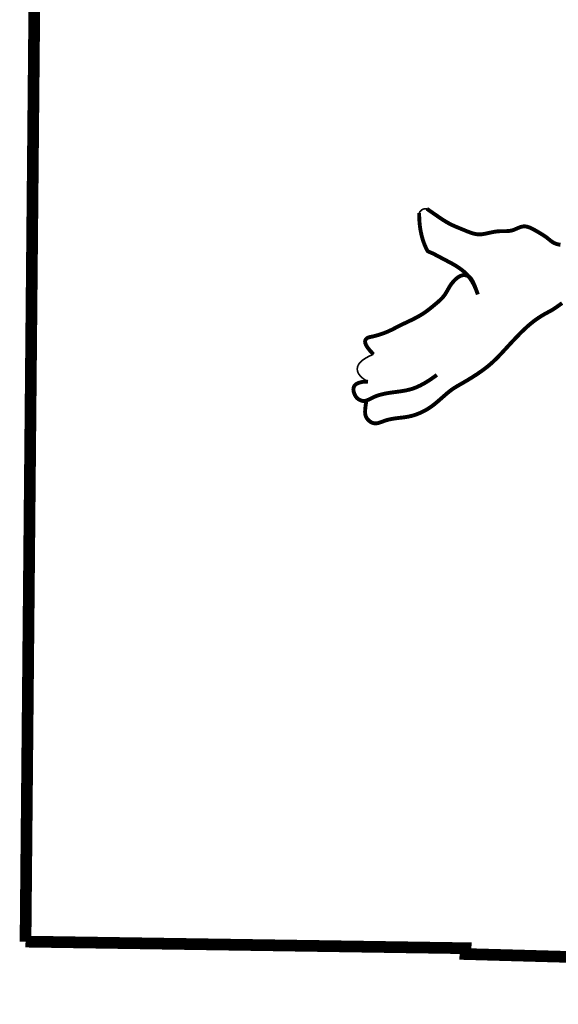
# Model space of a CAD drawing. Extents: x 8.8 to 17.3, y 25.2 to 36.2.
# Tile 6 of 183: x 15.365 to 15.684, y 26.61 to 27.192. Entities that reach past the tile are written whole.
import ezdxf

# ---------------------------------------------------------------- set-up
doc = ezdxf.new("R2010")
doc.units = 0
doc.header["$MEASUREMENT"] = 0
doc.layers.add('BELMONT-BORDER', color=7, linetype='CONTINUOUS')
doc.layers.add('FACE', color=7, linetype='CONTINUOUS')

msp = doc.modelspace()

# ---------------------------------------------------------------- linework, layer by layer
at = {"layer": 'BELMONT-BORDER', "const_width": 0.00691}
for points in [[(15.36859, 26.64692), (15.3774, 27.58233), (15.64473, 27.58489), (15.64485, 27.57487), (16.46011, 27.55195), (16.46018, 27.56616), (16.61057, 27.56319)], [(15.36859, 26.64692), (15.62876, 26.64301), (15.62866, 26.63957), (15.88765, 26.63236), (15.88747, 26.62723), (16.3491, 26.61332)]]:
    msp.add_lwpolyline(points, dxfattribs=at)
at = {"layer": 'FACE'}
for points, const_width in [([(15.636, 27.02932), (15.63488, 27.03235), (15.63373, 27.03493), (15.63254, 27.03712), (15.63133, 27.03896), (15.6301, 27.04052), (15.62886, 27.04183), (15.62761, 27.04295), (15.62637, 27.04394), (15.62513, 27.04484), (15.6239, 27.04567), (15.62267, 27.04644), (15.62145, 27.04715), (15.62023, 27.04784), (15.61901, 27.04849), (15.61779, 27.04913), (15.61658, 27.04977), (15.61537, 27.05041), (15.61417, 27.05104), (15.61301, 27.05166), (15.61191, 27.05225), (15.61088, 27.05278), (15.60994, 27.05326), (15.60911, 27.05367), (15.60842, 27.05399), (15.60786, 27.05421), (15.60742, 27.05437), (15.60707, 27.0545), (15.6068, 27.05463), (15.60656, 27.0548), (15.60633, 27.05505), (15.60609, 27.0554), (15.60581, 27.0559), (15.60547, 27.05657), (15.60508, 27.05741), (15.60465, 27.05842), (15.60419, 27.05958), (15.60373, 27.06088), (15.60327, 27.06233), (15.60284, 27.0639), (15.60244, 27.0656), (15.60209, 27.06742), (15.60179, 27.06934), (15.60157, 27.07137), (15.60141, 27.0735), (15.60133, 27.07573), (15.60133, 27.07749)], 0.0023), ([(15.60133, 27.07749), (15.60159, 27.07793), (15.60185, 27.0783), (15.60211, 27.07861), (15.60237, 27.07887), (15.60263, 27.07908), (15.60287, 27.07926), (15.60311, 27.0794), (15.60334, 27.07953), (15.60355, 27.07965), (15.60376, 27.07975), (15.60399, 27.07983), (15.60425, 27.0799), (15.60455, 27.07994), (15.60491, 27.07997), (15.60534, 27.07997), (15.60586, 27.07994)], 0.000969), ([(15.60586, 27.07994), (15.60803, 27.07843), (15.61048, 27.07673), (15.61253, 27.07532), (15.61424, 27.07417), (15.61569, 27.07322), (15.61695, 27.07242), (15.61811, 27.07175), (15.61921, 27.07114), (15.62029, 27.0706), (15.62133, 27.0701), (15.62236, 27.06964), (15.62338, 27.0692), (15.6244, 27.06878), (15.62541, 27.06837), (15.62644, 27.06795), (15.62747, 27.06752), (15.62852, 27.06709), (15.62956, 27.06666), (15.6306, 27.06626), (15.63162, 27.06588), (15.63262, 27.06554), (15.63359, 27.06526), (15.63452, 27.06505), (15.63541, 27.0649), (15.63626, 27.06482), (15.63709, 27.06481), (15.6379, 27.06485), (15.6387, 27.06493), (15.6395, 27.06505), (15.64031, 27.0652), (15.64115, 27.06537), (15.64201, 27.06556), (15.6429, 27.06576), (15.64382, 27.06595), (15.64475, 27.06614), (15.64569, 27.06632), (15.64665, 27.06647), (15.64762, 27.06659), (15.64859, 27.06667), (15.64956, 27.06671), (15.65052, 27.06672), (15.65149, 27.06673), (15.65245, 27.06673), (15.6534, 27.06676), (15.65434, 27.06683), (15.65527, 27.06696), (15.65618, 27.06716), (15.65709, 27.06744), (15.65798, 27.06779), (15.65886, 27.06817), (15.65973, 27.06855), (15.6606, 27.06891), (15.66147, 27.06921), (15.66234, 27.06944), (15.66321, 27.06955), (15.6641, 27.06952), (15.66498, 27.06938), (15.66587, 27.06913), (15.66676, 27.0688), (15.66764, 27.0684), (15.66852, 27.06796), (15.66939, 27.06748), (15.67025, 27.067), (15.67109, 27.06652), (15.67191, 27.06604), (15.67271, 27.06557), (15.67349, 27.06511), (15.67424, 27.06464), (15.67497, 27.06418), (15.67566, 27.06372), (15.67631, 27.06325), (15.67693, 27.06278), (15.67752, 27.06231), (15.67808, 27.06185), (15.67863, 27.06141), (15.67916, 27.06098), (15.67969, 27.06059), (15.68022, 27.06022), (15.68076, 27.0599), (15.68132, 27.05962), (15.68188, 27.05938), (15.68246, 27.05918), (15.68305, 27.05901), (15.68364, 27.05887), (15.68424, 27.05876), (15.68485, 27.05868)], 0.0023), ([(15.636, 27.02932), (15.63497, 27.03226), (15.63406, 27.0346), (15.63325, 27.03641), (15.63253, 27.03777), (15.63186, 27.03876), (15.63125, 27.03944), (15.63066, 27.03991), (15.63009, 27.04023), (15.62951, 27.04046), (15.62892, 27.04063), (15.62832, 27.04072), (15.62771, 27.04074), (15.62709, 27.04068), (15.62646, 27.04053), (15.62582, 27.0403), (15.62516, 27.03998), (15.62449, 27.03957), (15.6238, 27.03908), (15.62312, 27.03852), (15.62245, 27.0379), (15.62179, 27.03722), (15.62116, 27.0365), (15.62055, 27.03575), (15.61999, 27.03497), (15.61946, 27.03417), (15.61897, 27.03337), (15.61851, 27.03256), (15.61805, 27.03175), (15.61759, 27.03095), (15.61713, 27.03017), (15.61664, 27.0294), (15.61611, 27.02866), (15.61554, 27.02795), (15.61494, 27.02726), (15.6143, 27.0266), (15.61363, 27.02595), (15.61293, 27.02532), (15.61223, 27.0247), (15.61151, 27.02409), (15.61078, 27.02348), (15.61005, 27.02288), (15.60932, 27.02227), (15.60859, 27.02167), (15.60785, 27.02108), (15.6071, 27.02049), (15.60635, 27.01991), (15.60558, 27.01934), (15.6048, 27.01879), (15.604, 27.01825), (15.60319, 27.01773), (15.60236, 27.01721), (15.60151, 27.01671), (15.60063, 27.01621), (15.59973, 27.01572), (15.5988, 27.01523), (15.59785, 27.01475), (15.59687, 27.01426), (15.59586, 27.01377), (15.59484, 27.01329), (15.59381, 27.0128), (15.59278, 27.01232), (15.59176, 27.01183), (15.59075, 27.01135), (15.58977, 27.01086), (15.58881, 27.01038), (15.58788, 27.00989), (15.58695, 27.00941), (15.58603, 27.00894), (15.5851, 27.00847), (15.58415, 27.00802), (15.58318, 27.00757), (15.58217, 27.00714), (15.58112, 27.00672), (15.58005, 27.00632), (15.57896, 27.00595), (15.57789, 27.0056), (15.57685, 27.00528), (15.57585, 27.005), (15.57493, 27.00475), (15.57409, 27.00455), (15.57335, 27.00438), (15.57271, 27.00425), (15.57214, 27.00413), (15.57164, 27.004), (15.5712, 27.00385), (15.57079, 27.00366), (15.57041, 27.00341), (15.57005, 27.00309), (15.5697, 27.00267), (15.56943, 27.00213), (15.56933, 27.00141), (15.56949, 27.00049), (15.56997, 26.99932), (15.57088, 26.99787), (15.57228, 26.9961), (15.57427, 26.99396)], 0.0023), ([(15.57007, 26.96623), (15.56975, 26.96422), (15.56953, 26.96253), (15.56939, 26.96112), (15.56935, 26.95994), (15.56939, 26.95895), (15.56953, 26.95811), (15.56976, 26.95737), (15.57007, 26.95669), (15.57048, 26.95603), (15.57097, 26.95541), (15.57153, 26.95483), (15.57216, 26.95431), (15.57283, 26.95386), (15.57355, 26.95351), (15.57431, 26.95326), (15.57509, 26.95314), (15.57588, 26.95314), (15.5767, 26.95326), (15.57754, 26.95347), (15.5784, 26.95374), (15.5793, 26.95407), (15.58023, 26.95441), (15.58119, 26.95476), (15.5822, 26.95508), (15.58325, 26.95536), (15.58434, 26.9556), (15.58545, 26.95581), (15.58657, 26.95599), (15.58769, 26.95615), (15.58879, 26.95629), (15.58988, 26.95642), (15.59093, 26.95654), (15.59194, 26.95666), (15.59292, 26.95679), (15.59388, 26.95694), (15.59483, 26.95711), (15.59579, 26.95731), (15.59677, 26.95754), (15.59779, 26.95783), (15.59885, 26.95816), (15.59997, 26.95856), (15.60114, 26.95902), (15.60236, 26.95954), (15.60362, 26.96014), (15.60491, 26.96082), (15.60622, 26.96158), (15.60754, 26.96241), (15.60887, 26.96334), (15.6102, 26.96435), (15.61153, 26.96543), (15.61285, 26.96655), (15.61414, 26.96769), (15.61542, 26.96882), (15.61667, 26.96991), (15.61788, 26.97096), (15.61905, 26.97191), (15.62018, 26.97278), (15.62129, 26.97355), (15.6224, 26.97428), (15.62352, 26.97497), (15.62468, 26.97565), (15.62589, 26.97635), (15.62719, 26.97709), (15.62859, 26.9779), (15.6301, 26.97879), (15.6317, 26.97977), (15.63338, 26.98082), (15.63509, 26.98193), (15.63682, 26.98309), (15.63854, 26.9843), (15.64022, 26.98554), (15.64184, 26.9868), (15.64337, 26.98808), (15.64483, 26.98938), (15.64623, 26.99071), (15.6476, 26.99206), (15.64894, 26.99344), (15.65027, 26.99485), (15.65162, 26.99631), (15.65299, 26.9978), (15.6544, 26.99934), (15.65585, 27.0009), (15.65732, 27.00247), (15.65881, 27.00403), (15.66029, 27.00556), (15.66176, 27.00704), (15.66321, 27.00845), (15.66462, 27.00977), (15.66599, 27.01099), (15.66732, 27.01211), (15.6686, 27.01314), (15.66983, 27.01408), (15.67102, 27.01493), (15.67217, 27.01571), (15.67327, 27.01641), (15.67432, 27.01705), (15.67533, 27.01763), (15.67631, 27.01817), (15.67726, 27.01868), (15.67821, 27.0192), (15.67916, 27.01972), (15.68013, 27.02028), (15.68112, 27.0209), (15.68216, 27.02158), (15.68325, 27.02236), (15.68446, 27.02324), (15.68583, 27.02423)], 0.0023), ([(15.57427, 26.99396), (15.57187, 26.99289), (15.56985, 26.99182), (15.5682, 26.99074), (15.5669, 26.98965), (15.56592, 26.98857), (15.56525, 26.98749), (15.56485, 26.98641), (15.56471, 26.98534), (15.56481, 26.98429), (15.56513, 26.98325), (15.56567, 26.98225), (15.5664, 26.98127), (15.56732, 26.98034), (15.5684, 26.97946), (15.56965, 26.97863), (15.57103, 26.97787)], 0.000969), ([(15.57103, 26.97787), (15.56792, 26.97767), (15.56562, 26.97713), (15.56404, 26.97633), (15.56305, 26.97534), (15.56255, 26.97422), (15.56244, 26.97305), (15.5626, 26.97189), (15.56293, 26.97083), (15.56333, 26.96991), (15.56378, 26.96913), (15.56426, 26.96848), (15.56477, 26.96795), (15.56529, 26.96752), (15.56582, 26.96718), (15.56634, 26.96692), (15.56684, 26.96671), (15.56731, 26.96655), (15.56776, 26.96644), (15.56819, 26.96637), (15.56861, 26.96635), (15.56904, 26.96637), (15.56947, 26.96644), (15.56992, 26.96655), (15.57039, 26.96671), (15.57089, 26.96692), (15.57142, 26.96716), (15.57198, 26.96743), (15.57257, 26.96773), (15.5732, 26.96804), (15.57385, 26.96835), (15.57453, 26.96867), (15.57524, 26.96898), (15.57598, 26.96928), (15.57676, 26.96956), (15.57757, 26.96982), (15.57841, 26.97007), (15.5793, 26.97031), (15.58022, 26.97053), (15.58118, 26.97073), (15.58219, 26.97092), (15.58324, 26.9711), (15.58433, 26.97126), (15.58545, 26.97142), (15.5866, 26.97157), (15.58776, 26.97173), (15.58892, 26.97188), (15.59009, 26.97205), (15.59124, 26.97222), (15.59239, 26.97241), (15.59353, 26.97263), (15.59467, 26.97288), (15.59581, 26.97316), (15.59697, 26.9735), (15.59816, 26.9739), (15.59937, 26.97436), (15.60062, 26.9749), (15.60192, 26.97551), (15.60325, 26.97621), (15.60462, 26.97698), (15.60601, 26.97782), (15.60743, 26.97872), (15.60887, 26.97969), (15.61032, 26.9807), (15.61177, 26.98177)], 0.0023)]:
    msp.add_lwpolyline(points, dxfattribs=dict(at, const_width=const_width))

doc.saveas('drawing.dxf')
